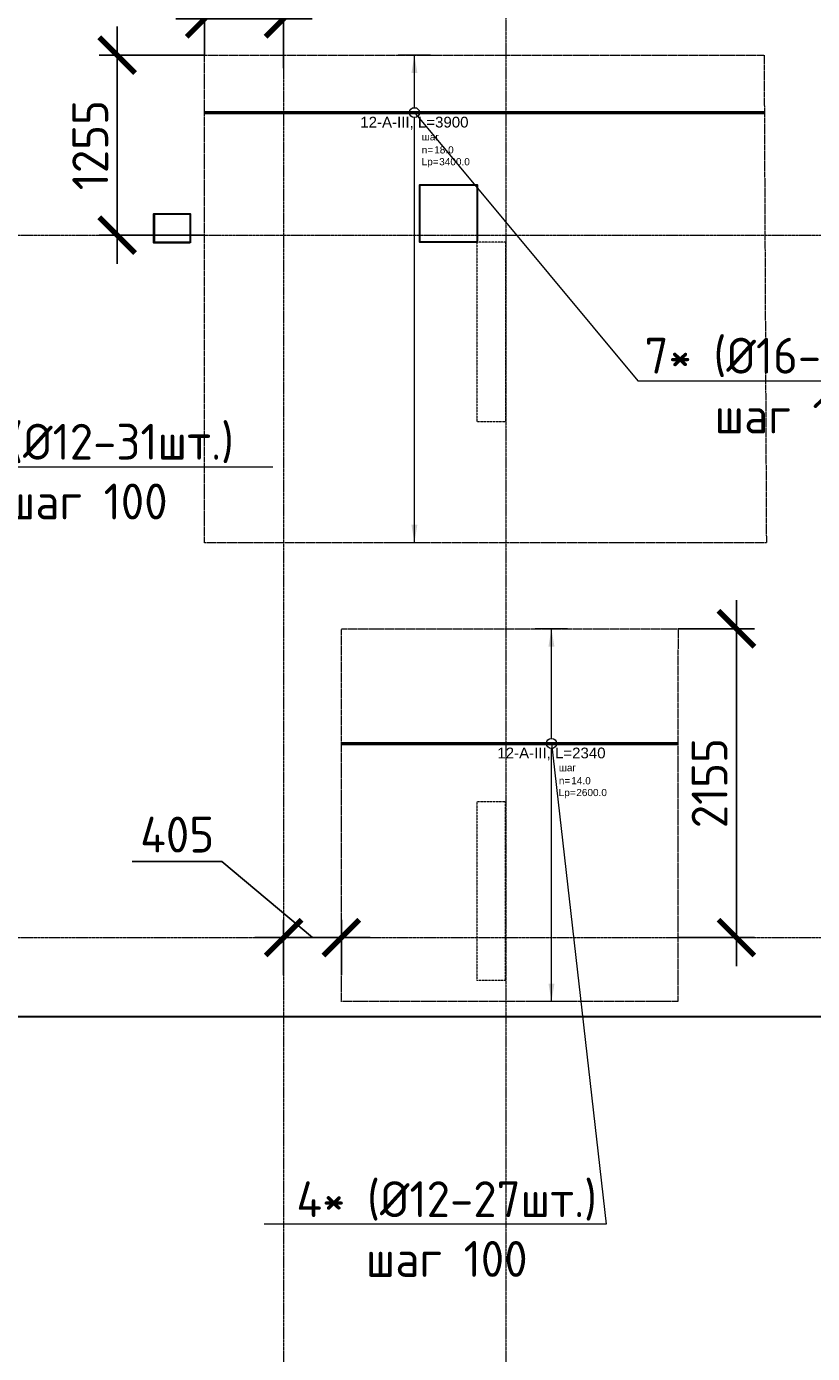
# Model space of a CAD drawing. Header units: millimetres. Extents: x -386473 to 311666, y -59273 to 291770.
# Tile 68 of 132: x 24372 to 29850, y 12096 to 21351. Entities that reach past the tile are written whole.
import ezdxf
from ezdxf import colors
from ezdxf.entities.mleader import LeaderData, LeaderLine
from ezdxf.enums import TextEntityAlignment as Align
from ezdxf.math import Vec2, Vec3

# ---------------------------------------------------------------- set-up
doc = ezdxf.new("R2010")
doc.units = ezdxf.units.MM
doc.set_wipeout_variables(frame=1)
for name, pattern in [('01 Штриховая _4 мм_', [6, 3.5, -2.5]), ('______5', [1100, 800, -100, 100, -100]), ('DASHED', [7, 5, -2, 0]), ('GOST2.303 4', [7, 5, -2, 0]), ('осевая', [50.8, 31.75, -6.35, 6.35, -6.35])]:
    doc.linetypes.add(name, pattern=pattern)
for name, color, linetype, lineweight in [('АрмСтер', 2, 'Continuous', 50), ('контур распр. стерхней', 2, 'GOST2.303 4', 20), ('Оси', 40, '______5', 18), ('Перекрытие ж_бетон', 1, 'Continuous', 30), ('подоснова', 151, 'Continuous', 5), ('РАЗМЕРЫ', 1, 'Continuous', 9)]:
    doc.layers.add(name, color=color, linetype=linetype, lineweight=lineweight)
doc.layers.add('АрмСтер_атрибуты', color=2, linetype='Continuous', lineweight=0, plot=False)
doc.layers.add('Колонна_ бетон', color=7, linetype='Continuous', lineweight=50, true_color=0xb4b496)
doc.styles.add('GOST-2.304_Type-B', font='GOST_Common.ttf')
doc.styles.get("Standard").update_dxf_attribs({"font": 'arial.ttf'})
doc.styles.add('Аннотативный', font='arial.ttf')
doc.dimstyles.new('СПДС', dxfattribs={"dimscale": 100, "dimtxt": 2.5, "dimasz": 2.5, "dimexe": 1.25, "dimexo": 0, "dimtad": 1, "dimdec": 0, "dimtxsty": 'GOST-2.304_Type-B', "dimblk": 'ARCHTICK', "dimcen": 2.5, "dimdle": 2, "dimadec": 0, "dimazin": 2, "dimtfac": 0.75, "dimtdec": 0, "dimtmove": 1, "dimatfit": 3, "dimfxl": 1, "dimtolj": 1, "dimarcsym": 1})

# ---------------------------------------------------------------- blocks, each defined once
blk = doc.blocks.new('оси2')
at = {"layer": 'Оси', "color": 16, "linetype": 'осевая', "lineweight": 0, "ltscale": 0.25, "transparency": 33554687}
for p, q in [((1003495.5, 5465.4), (1003495.5, -20739.3)), ((1005045.5, 5465.4), (1005045.5, -20739.3)), ((979200, -9792.9), (1032582.1, -9792.9)), ((979200, -14692.9), (1032582.1, -14692.9))]:
    blk.add_line(p, q, dxfattribs=at)
blk = doc.blocks.new('_None')
blk = doc.blocks.new('*U93')
at = {"layer": 'РАЗМЕРЫ'}
for p, q in [((112.5, 800), (-112.5, 800)), ((112.5, -1800), (-112.5, -1800))]:
    blk.add_line(p, q, dxfattribs=at)
at = {"layer": 'РАЗМЕРЫ', "ltscale": 15}
blk.add_line((0, -1800), (0, 800), dxfattribs=at)
at = {"layer": 'РАЗМЕРЫ'}
for points in [[(0, 800), (20.9, 674.8), (-20.9, 674.8)], [(0, -1800), (20.9, -1674.8), (-20.9, -1674.8)]]:
    blk.add_solid(points, dxfattribs=at)
at = {"layer": 'АрмСтер_атрибуты', "color": 215, "ltscale": 15, "style": 'Аннотативный'}
for s, p in [('шаг', (51.4, -194.2)), ('n=', (51.4, -285.1)), ('Lр=', (50.2, -367.8))]:
    blk.add_text(s, height=50, dxfattribs=at).set_placement(p)
at = {"layer": 'АрмСтер_атрибуты', "style": 'Аннотативный', "flags": 8}
blk.add_attdef('ПОЗ', (110, 29.6), '', height=75, dxfattribs=at)
at = {"layer": 'АрмСтер_атрибуты', "color": 215, "style": 'Аннотативный'}
for tag, p, flags in [('ШАГ', (190.9, -194.2), 10), ('КОЛ', (138, -285.1), 8), ('ШИРИНА', (172.9, -367.8), 8)]:
    blk.add_attdef(tag, p, '', height=50, dxfattribs=dict(at, flags=flags))
at = {"layer": 'АрмСтер_атрибуты', "flags": 9}
for tag, p in [('МАССА', (-1033.5, -410.5)), ('ОБОЗНАЧЕНИЕ', (-1033.5, -524.4))]:
    blk.add_attdef(tag, p, '', height=75, dxfattribs=at)
at = {"linetype": 'Continuous', "lineweight": 0}
blk.add_wipeout([(35, 0), (28.3, 20.6), (10.8, 33.3), (-10.8, 33.3), (-28.3, 20.6), (-35, 0), (-28.3, -20.6), (-10.8, -33.3), (10.8, -33.3), (28.3, -20.6)], dxfattribs=at)
at = {"color": 0, "linetype": 'ByBlock', "lineweight": -2, "ltscale": 100}
blk.add_line((-1462.5, 0), (877.5, 0), dxfattribs=at)
at = {"layer": 'РАЗМЕРЫ'}
blk.add_circle((0, 0), 35, dxfattribs=at)
at = {"layer": 'АрмСтер_атрибуты', "style": 'Аннотативный', "flags": 8}
blk.add_attdef('НАИМЕНОВАНИЕ', text='', height=75, dxfattribs=at).set_placement((0, -29.3), align=Align.TOP_CENTER)
blk = doc.blocks.new('*U95')
at = {"layer": 'РАЗМЕРЫ'}
for p, q in [((112.5, 400), (-112.5, 400)), ((112.5, -3000), (-112.5, -3000))]:
    blk.add_line(p, q, dxfattribs=at)
at = {"layer": 'РАЗМЕРЫ', "ltscale": 15}
blk.add_line((0, -3000), (0, 400), dxfattribs=at)
at = {"layer": 'РАЗМЕРЫ'}
for points in [[(0, 400), (20.9, 274.8), (-20.9, 274.8)], [(0, -3000), (20.9, -2874.8), (-20.9, -2874.8)]]:
    blk.add_solid(points, dxfattribs=at)
at = {"layer": 'АрмСтер_атрибуты', "color": 215, "ltscale": 15, "style": 'Аннотативный'}
for s, p in [('шаг', (51.4, -194.2)), ('n=', (51.4, -285.1)), ('Lр=', (50.2, -367.8))]:
    blk.add_text(s, height=50, dxfattribs=at).set_placement(p)
at = {"layer": 'АрмСтер_атрибуты', "style": 'Аннотативный', "flags": 8}
blk.add_attdef('ПОЗ', (110, 29.6), '', height=75, dxfattribs=at)
at = {"layer": 'АрмСтер_атрибуты', "color": 215, "style": 'Аннотативный'}
for tag, p, flags in [('ШАГ', (190.9, -194.2), 10), ('КОЛ', (138, -285.1), 8), ('ШИРИНА', (172.9, -367.8), 8)]:
    blk.add_attdef(tag, p, '', height=50, dxfattribs=dict(at, flags=flags))
at = {"layer": 'АрмСтер_атрибуты', "flags": 9}
for tag, p in [('МАССА', (-1033.5, -1010.5)), ('ОБОЗНАЧЕНИЕ', (-1033.5, -1124.4))]:
    blk.add_attdef(tag, p, '', height=75, dxfattribs=at)
at = {"linetype": 'Continuous', "lineweight": 0}
blk.add_wipeout([(35, 0), (28.3, 20.6), (10.8, 33.3), (-10.8, 33.3), (-28.3, 20.6), (-35, 0), (-28.3, -20.6), (-10.8, -33.3), (10.8, -33.3), (28.3, -20.6)], dxfattribs=at)
at = {"color": 0, "linetype": 'ByBlock', "lineweight": -2, "ltscale": 100}
blk.add_line((-1462.5, 0), (2437.5, 0), dxfattribs=at)
at = {"layer": 'РАЗМЕРЫ'}
blk.add_circle((0, 0), 35, dxfattribs=at)
at = {"layer": 'АрмСтер_атрибуты', "style": 'Аннотативный', "flags": 8}
blk.add_attdef('НАИМЕНОВАНИЕ', text='', height=75, dxfattribs=at).set_placement((0, -29.3), align=Align.TOP_CENTER)
blk = doc.blocks.new('_ArchTick')
at = {"color": 0, "linetype": 'ByBlock', "const_width": 0.15}
blk.add_lwpolyline([(-0.5, -0.5), (0.5, 0.5)], dxfattribs=at)
blk = doc.blocks.new('*D94')
at = {"layer": 'DEFPOINTS', "color": 0, "transparency": 16777216}
for p in [(25613.3, 21404.4), (25613.3, 21151.3), (26163, 21060.6)]:
    blk.add_point(p, dxfattribs=at)
at = {"layer": 'РАЗМЕРЫ', "color": 0, "lineweight": -2, "transparency": 16777216}
for p, q in [((25888.2, 21404.4), (25991.3, 21748.2)), ((25991.3, 21748.2), (26591.3, 21748.2)), ((25613.3, 21151.3), (25613.3, 21529.4)), ((26163, 21060.6), (26163, 21529.4)), ((26363, 21404.4), (25413.3, 21404.4))]:
    blk.add_line(p, q, dxfattribs=at)
at = {"layer": 'РАЗМЕРЫ', "color": 0, "lineweight": -2, "transparency": 16777216, "xscale": 250, "yscale": 250, "zscale": 250, "rotation": 180}
blk.add_blockref('_ArchTick', (25613.3, 21404.4), dxfattribs=at)
at = {"layer": 'РАЗМЕРЫ', "color": 0, "lineweight": -2, "transparency": 16777216, "xscale": 250, "yscale": 250, "zscale": 250}
blk.add_blockref('_ArchTick', (26163, 21404.4), dxfattribs=at)
at = {"layer": 'РАЗМЕРЫ', "color": 0, "lineweight": 0, "transparency": 16777216, "insert": (26291.3, 21935.7), "char_height": 250, "attachment_point": 5, "style": 'GOST-2.304_Type-B'}
blk.add_mtext('\\A1;550', dxfattribs=at)
blk = doc.blocks.new('стены подвала')
at = {"layer": 'Колонна_ бетон', "color": 252, "linetype": 'DASHED', "lineweight": 0, "ltscale": 0.3, "true_color": 0x939598, "transparency": 33554687}
for p, q in [((-176497.4, -21775.4, 160), (-176697.4, -21775.4, 160)), ((-176697.4, -21775.4, 160), (-176697.4, -21775.4, 160)), ((-176697.4, -21775.4, 160), (-176697.4, -23025.4, 160)), ((-176497.4, -21775.4, 160), (-176497.4, -21775.4, 160)), ((-176497.4, -21775.4, 160), (-176497.4, -23025.4, 160)), ((-176697.4, -23025.4, 160), (-176697.4, -23025.4, 160)), ((-176697.4, -23025.4, 160), (-176497.4, -23025.4, 160)), ((-176497.4, -23025.4, 160), (-176497.4, -23025.4, 160)), ((-176697.4, -25675.4, 160), (-176697.4, -26925.4, 160)), ((-176697.4, -25675.4, 160), (-176497.4, -25675.4, 160)), ((-176497.4, -26925.4, 160), (-176497.4, -25675.4, 160)), ((-176497.4, -26925.4, 160), (-176697.4, -26925.4, 160))]:
    blk.add_line(p, q, dxfattribs=at)
blk = doc.blocks.new('отверстия')
at = {"layer": 'Перекрытие ж_бетон', "lineweight": 30}
for points in [[(-171446.8, 79892.4), (-171846.8, 79892.4), (-171846.8, 80292.4), (-171446.8, 80292.4)], [(-173446.9, 79890.4), (-173696.9, 79890.4), (-173696.9, 80090.4), (-173446.9, 80090.4)]]:
    blk.add_lwpolyline(points, close=True, dxfattribs=at)
at = {"layer": 'РАЗМЕРЫ', "lineweight": 30}
blk.add_lwpolyline([(-173446.9, 79889.4), (-173700.9, 79889.4), (-173700.9, 80091.4), (-173446.9, 80091.4)], close=True, dxfattribs=at)
blk = doc.blocks.new('*D373')
at = {"layer": 'DEFPOINTS', "color": 0, "transparency": 16777216}
for p in [(25004, 21151.3), (25613.3, 21151.3), (25613.3, 19896.4)]:
    blk.add_point(p, dxfattribs=at)
at = {"layer": 'РАЗМЕРЫ', "color": 0, "lineweight": -2, "transparency": 16777216}
for p, q in [((25004, 19696.4), (25004, 21351.3)), ((25613.3, 21151.3), (24879, 21151.3)), ((25613.3, 19896.4), (24879, 19896.4))]:
    blk.add_line(p, q, dxfattribs=at)
at = {"layer": 'РАЗМЕРЫ', "color": 0, "lineweight": -2, "transparency": 16777216, "xscale": 250, "yscale": 250, "zscale": 250}
for p, rotation in [((25004, 21151.3), 90), ((25004, 19896.4), 270)]:
    blk.add_blockref('_ArchTick', p, dxfattribs=dict(at, rotation=rotation))
at = {"layer": 'РАЗМЕРЫ', "color": 0, "lineweight": 0, "transparency": 16777216, "insert": (24816.5, 20523.8), "char_height": 250, "attachment_point": 5, "rotation": 90, "style": 'GOST-2.304_Type-B'}
blk.add_mtext('\\A1;1255', dxfattribs=at)
blk = doc.blocks.new('*D374')
at = {"layer": 'DEFPOINTS', "color": 0, "transparency": 16777216}
for p in [(26163.8, 14996.4), (26163.8, 14734.1, 160), (26566.6, 14734.1)]:
    blk.add_point(p, dxfattribs=at)
at = {"layer": 'РАЗМЕРЫ', "color": 0, "lineweight": -2, "transparency": 16777216}
for p, q in [((25734.7, 15527.7), (25109.7, 15527.7)), ((26365.2, 14996.4), (25734.7, 15527.7)), ((26163.8, 14734.1), (26163.8, 15121.4)), ((26566.6, 14734.1), (26566.6, 15121.4)), ((26766.6, 14996.4), (25963.8, 14996.4))]:
    blk.add_line(p, q, dxfattribs=at)
at = {"layer": 'РАЗМЕРЫ', "color": 0, "lineweight": -2, "transparency": 16777216, "xscale": 250, "yscale": 250, "zscale": 250, "rotation": 180}
blk.add_blockref('_ArchTick', (26163.8, 14996.4), dxfattribs=at)
at = {"layer": 'РАЗМЕРЫ', "color": 0, "lineweight": -2, "transparency": 16777216, "xscale": 250, "yscale": 250, "zscale": 250}
blk.add_blockref('_ArchTick', (26566.6, 14996.4), dxfattribs=at)
at = {"layer": 'РАЗМЕРЫ', "color": 0, "lineweight": 0, "transparency": 16777216, "insert": (25422.2, 15715.2), "char_height": 250, "attachment_point": 5, "style": 'GOST-2.304_Type-B'}
blk.add_mtext('\\A1;405', dxfattribs=at)
blk = doc.blocks.new('*D375')
at = {"layer": 'DEFPOINTS', "color": 0, "transparency": 16777216}
for p in [(28913.3, 17151.3), (29320.7, 17151.3), (28911.4, 14996.4)]:
    blk.add_point(p, dxfattribs=at)
at = {"layer": 'РАЗМЕРЫ', "color": 0, "lineweight": -2, "transparency": 16777216}
for p, q in [((29320.7, 14796.4), (29320.7, 17351.3)), ((28913.3, 17151.3), (29445.7, 17151.3)), ((28911.4, 14996.4), (29445.7, 14996.4))]:
    blk.add_line(p, q, dxfattribs=at)
at = {"layer": 'РАЗМЕРЫ', "color": 0, "lineweight": -2, "transparency": 16777216, "xscale": 250, "yscale": 250, "zscale": 250}
for p, rotation in [((29320.7, 17151.3), 90), ((29320.7, 14996.4), 270)]:
    blk.add_blockref('_ArchTick', p, dxfattribs=dict(at, rotation=rotation))
at = {"layer": 'РАЗМЕРЫ', "color": 0, "lineweight": 0, "transparency": 16777216, "insert": (29133.2, 16073.8), "char_height": 250, "attachment_point": 5, "rotation": 90, "style": 'GOST-2.304_Type-B'}
blk.add_mtext('\\A1;2155', dxfattribs=at)

msp = doc.modelspace()

# ---------------------------------------------------------------- linework, layer by layer
at = {"layer": 'контур распр. стерхней', "linetype": '01 Штриховая _4 мм_'}
for points in [[(29529.1, 17751.3), (25613.3, 17751.3), (25613.3, 21151.3), (29513.3, 21151.3)], [(28911, 14551.3), (26566.5, 14551.3), (26568.7, 17151.3), (28913.3, 17151.3)]]:
    msp.add_lwpolyline(points, close=True, dxfattribs=at)
at = {"layer": 'Перекрытие ж_бетон'}
msp.add_lwpolyline([(6063.2, 14696.4), (10163.2, 14696.4), (10163.2, 14446.4), (46963.2, 14446.4), (46963.2, 14696.4), (53363.2, 14696.4), (53363.2, 31596.4), (5813.4, 31596.4), (5813.4, 17596.4), (6063.2, 17596.4), (6063.2, 14696.4)], dxfattribs=at)

# ---------------------------------------------------------------- block references
at = {"layer": 'РАЗМЕРЫ'}
msp.add_blockref('оси2', (-977331.7, 29689.3, 160), dxfattribs=at)

# ---------------------------------------------------------------- leaders
at = {"layer": 'подоснова', "color": 4, "ltscale": 0.3}
ml = msp.add_multileader_mtext('Standard', dxfattribs=at)
ml.set_content('4* (%%C12-31шт.)\\Pшаг 100', color=4, style='GOST-2.304_Type-B')
ml.set_leader_properties(color=256, linetype='ByLayer', lineweight=15)
ml.set_arrow_properties(name='NONE')
ml.build(insert=Vec2(0, 0))
ml.multileader.update_dxf_attribs({"text_left_attachment_type": 6, "text_right_attachment_type": 6, "dogleg_length": 0.1, "arrow_head_size": 18})
ctx = ml.context
ctx.base_point, ctx.char_height, ctx.arrow_head_size, ctx.landing_gap_size, ctx.plane_origin = Vec3(23705.6, 18280.3), 250, 18, 20, Vec3(14740.4, 23005.4)
ctx.left_attachment, ctx.right_attachment, ctx.text_align_type = 6, 6, 1
notes = []
notes.append((ctx, [(0, (1, 1, 0), (23705.5, 18280.3), (1, 0), 0.1, [(0, [(23381, 20151.3)], 0, [])])]))
ctx.mtext.insert, ctx.mtext.alignment, ctx.mtext.flow_direction = Vec3(24791.6, 18580.3), 2, 5
for ctx, leaders in notes:
    for number, flags, end, landing, length, lines in leaders:
        leader = LeaderData()
        leader.index, (leader.has_last_leader_line, leader.has_dogleg_vector, leader.attachment_direction) = number, flags
        leader.last_leader_point, leader.dogleg_vector, leader.dogleg_length = Vec3(end), Vec3(landing), length
        for number, points, colour, breaks in lines:
            line = LeaderLine()
            line.index, line.vertices, line.color, line.breaks = number, Vec3.list(points), colors.encode_raw_color(colour), breaks
            leader.lines.append(line)
        ctx.leaders.append(leader)

# ---------------------------------------------------------------- next in the draw order: block references
at = {"layer": 'АрмСтер', "ltscale": 15}
ref = msp.add_blockref('*U95', (27075.8, 20751.3), dxfattribs=at)
ref.add_attrib('НАИМЕНОВАНИЕ', '12-A-III, L=3900', dxfattribs={"layer": 'АрмСтер_атрибуты', "height": 75, "style": 'Аннотативный', "flags": 8}).set_placement((27075.8, 20721.9), align=Align.TOP_CENTER)
ref.add_attrib('КОЛ', '18.0', (27213.9, 20466.1), dxfattribs={"layer": 'АрмСтер_атрибуты', "color": 215, "height": 50, "style": 'Аннотативный', "flags": 8})
ref.add_attrib('ШИРИНА', '3400.0', (27248.7, 20383.5), dxfattribs={"layer": 'АрмСтер_атрибуты', "color": 215, "height": 50, "style": 'Аннотативный', "flags": 8})
ref = msp.add_blockref('*U93', (28031.2, 16351.3), dxfattribs=at)
ref.add_attrib('НАИМЕНОВАНИЕ', '12-A-III, L=2340', dxfattribs={"layer": 'АрмСтер_атрибуты', "height": 75, "style": 'Аннотативный', "flags": 8}).set_placement((28031.2, 16321.9), align=Align.TOP_CENTER)
ref.add_attrib('КОЛ', '14.0', (28169.3, 16066.1), dxfattribs={"layer": 'АрмСтер_атрибуты', "color": 215, "height": 50, "style": 'Аннотативный', "flags": 8})
ref.add_attrib('ШИРИНА', '2600.0', (28204.1, 15983.5), dxfattribs={"layer": 'АрмСтер_атрибуты', "color": 215, "height": 50, "style": 'Аннотативный', "flags": 8})

# ---------------------------------------------------------------- next in the draw order: block references
at = {"layer": 'РАЗМЕРЫ'}
msp.add_blockref('стены подвала', (204207.7, 41621.8), dxfattribs=at)
at = {"layer": 'РАЗМЕРЫ', "color": 6}
msp.add_blockref('отверстия', (198960.1, -60045.9, 160), dxfattribs=at)

# ---------------------------------------------------------------- next in the draw order: dimensions: what is measured, and where the dimension line sits
at = {"layer": 'РАЗМЕРЫ', "color": 1, "lineweight": 0}
dim = msp.add_linear_dim(base=(25613.3, 21404.4), p1=(26163, 21060.6), p2=(25613.3, 21151.3), dimstyle='СПДС', dxfattribs=at)
dim.commit()
dim.dimension.update_dxf_attribs({"geometry": '*D94', "text_midpoint": (26053.8, 21935.7)})
for base, p1, p2, picture, middle in [((25004, 21151.3), (25613.3, 19896.4), (25613.3, 21151.3), '*D373', (24816.5, 20523.8)), ((29320.7, 17151.3), (28911.4, 14996.4), (28913.3, 17151.3), '*D375', (29133.2, 16073.8))]:
    dim = msp.add_linear_dim(base=base, p1=p1, p2=p2, angle=90, dimstyle='СПДС', dxfattribs=at)
    dim.commit()
    dim.dimension.update_dxf_attribs({"geometry": picture, "text_midpoint": middle})
dim = msp.add_linear_dim(base=(26163.8, 14996.4), p1=(26566.6, 14734.1), p2=(26163.8, 14734.1, 160), dimstyle='СПДС', override={"dimrnd": 5}, dxfattribs=at)
dim.commit()
dim.dimension.update_dxf_attribs({"geometry": '*D374', "text_midpoint": (25672.2, 15527.7), "dimtype": 160})

# ---------------------------------------------------------------- next in the draw order: leaders
at = {"layer": 'подоснова', "color": 5, "ltscale": 0.3}
ml = msp.add_multileader_mtext('Standard', dxfattribs=at)
ml.set_content('7* (%%C16-35шт.)\\Pшаг 100', color=5, style='GOST-2.304_Type-B')
ml.set_leader_properties(color=256, linetype='ByLayer', lineweight=15)
ml.set_arrow_properties(name='NONE')
ml.build(insert=Vec2(0, 0))
ml.multileader.update_dxf_attribs({"text_left_attachment_type": 6, "text_right_attachment_type": 6, "dogleg_length": 0.1, "arrow_head_size": 18})
ctx = ml.context
ctx.base_point, ctx.char_height, ctx.arrow_head_size, ctx.landing_gap_size, ctx.plane_origin = Vec3(28634.4, 18880.3), 250, 18, 20, Vec3(18435.2, 23605.4)
ctx.left_attachment, ctx.right_attachment, ctx.text_align_type = 6, 6, 1
notes = []
notes.append((ctx, [(0, (1, 1, 0), (28634.3, 18880.3), (1, 0), 0.1, [(0, [(27075.8, 20751.3)], 0, [])])]))
ctx.mtext.insert, ctx.mtext.alignment, ctx.mtext.flow_direction = Vec3(29732.2, 19180.3), 2, 5
at = {"layer": 'подоснова', "color": 4, "ltscale": 0.3}
ml = msp.add_multileader_mtext('Standard', dxfattribs=at)
ml.set_content('4* (%%C12-27шт.)\\Pшаг 100', color=4, style='GOST-2.304_Type-B')
ml.set_leader_properties(color=256, linetype='ByLayer', lineweight=15)
ml.set_arrow_properties(name='NONE')
ml.build(insert=Vec2(0, 0))
ml.multileader.update_dxf_attribs({"text_left_attachment_type": 6, "text_right_attachment_type": 6, "dogleg_length": 0.1, "arrow_head_size": 18})
ctx = ml.context
ctx.base_point, ctx.char_height, ctx.arrow_head_size, ctx.landing_gap_size, ctx.plane_origin = Vec3(26189.9, 12997.1), 250, 18, 20, Vec3(19390.6, 19205.4)
ctx.left_attachment, ctx.right_attachment, ctx.text_align_type = 6, 6, 1
notes.append((ctx, [(1, (1, 1, 0), (28411.8, 12997.1), (-1, 0), 0.1, [(0, [(28031.2, 16351.3)], 0, [])])]))
ctx.mtext.insert, ctx.mtext.alignment, ctx.mtext.flow_direction = Vec3(27300.8, 13297.1), 2, 5
for ctx, leaders in notes:
    for number, flags, end, landing, length, lines in leaders:
        leader = LeaderData()
        leader.index, (leader.has_last_leader_line, leader.has_dogleg_vector, leader.attachment_direction) = number, flags
        leader.last_leader_point, leader.dogleg_vector, leader.dogleg_length = Vec3(end), Vec3(landing), length
        for number, points, colour, breaks in lines:
            line = LeaderLine()
            line.index, line.vertices, line.color, line.breaks = number, Vec3.list(points), colors.encode_raw_color(colour), breaks
            leader.lines.append(line)
        ctx.leaders.append(leader)

doc.saveas('drawing.dxf')
